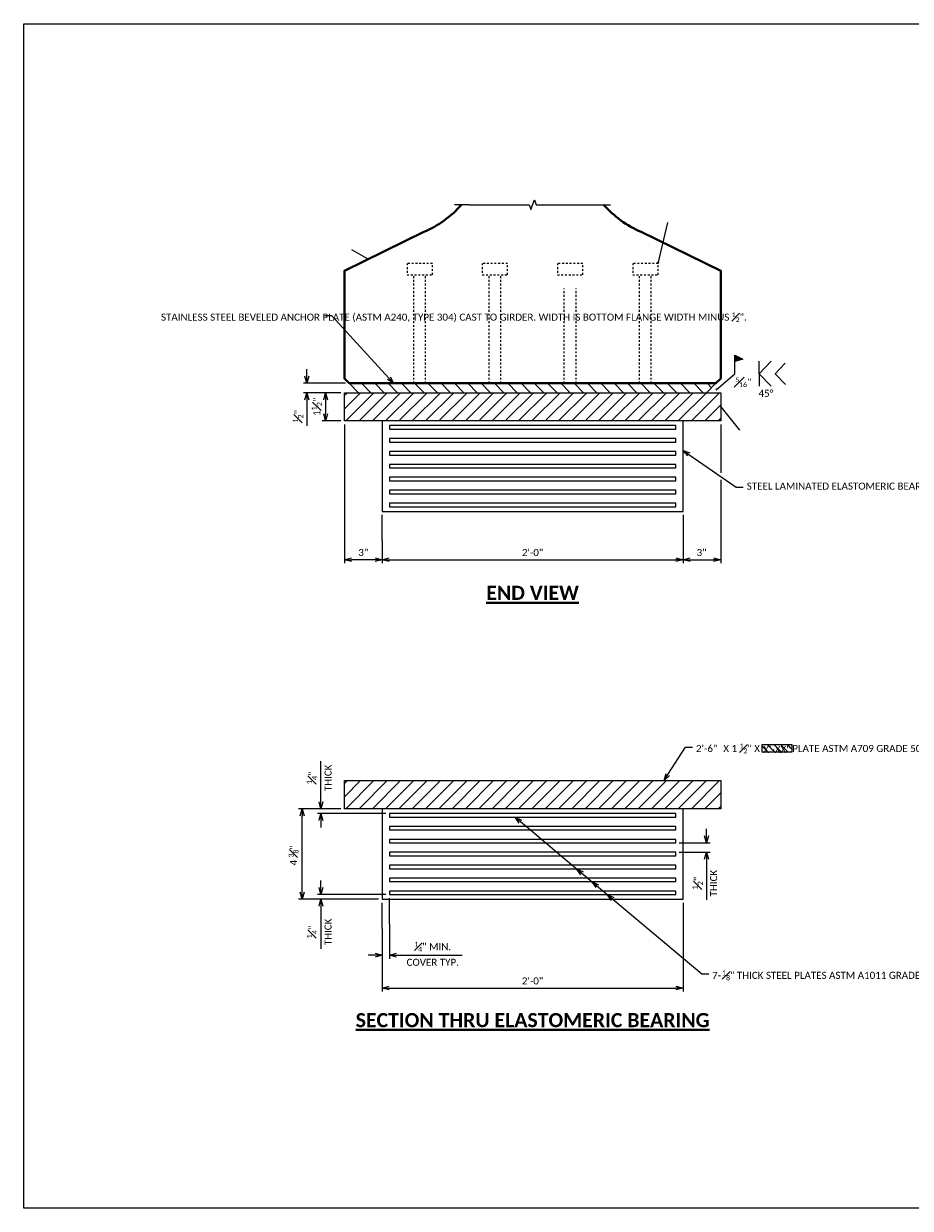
# Model space of a CAD drawing. Extents: x 128 to 282, y -33 to 30.
# Tile 1 of 3: x 128 to 175, y -33 to 30. Entities that reach past the tile are written whole.
import ezdxf
from ezdxf import colors
from ezdxf.entities.mleader import LeaderData, LeaderLine
from ezdxf.enums import TextEntityAlignment as Align
from ezdxf.math import Vec2, Vec3

# ---------------------------------------------------------------- set-up
doc = ezdxf.new("R2010")
doc.units = 0
doc.header["$MEASUREMENT"] = 0
doc.linetypes.add('Wisdot2', pattern=[0.125, 0.0625, -0.0625])
for name, color, linetype, lineweight in [('B_ANNO_BREAK', 7, 'Continuous', 18), ('B_ANNO_DIM', 7, 'Continuous', 18), ('B_ANNO_TEXT_TITLE', 7, 'Continuous', 40), ('B_BRG', 7, 'Continuous', 18), ('B_CONC_GIRD', 50, 'Continuous', 40), ('B_DETAIL_HIDDEN', 7, 'Wisdot2', 25), ('B_STEEL', 92, 'Continuous', 18)]:
    doc.layers.add(name, color=color, linetype=linetype, lineweight=lineweight)
doc.layers.add('B_ANNO_DESIGN_NOTES', color=1, linetype='Continuous', lineweight=18, true_color=0xff0000)
doc.layers.add('B_ANNO_NOPLOT', color=47, linetype='Continuous', lineweight=18, plot=False)
doc.styles.add('Annotative', font='calibri.ttf', dxfattribs={"height": 0.0625})
doc.styles.get("Standard").update_dxf_attribs({"font": 'calibri.ttf'})
doc.styles.add('Title', font='calibrib.ttf', dxfattribs={"height": 0.125})
doc.dimstyles.new('Annotative', dxfattribs={"dimscale": 0, "dimtxt": 0.0625, "dimasz": 0.0625, "dimexe": 0.03125, "dimexo": 0.03125, "dimgap": 0.03125, "dimtad": 1, "dimdec": 3, "dimzin": 3, "dimdsep": 46, "dimlunit": 4, "dimtxsty": 'Standard', "dimblk": 'OPEN30', "dimcen": 0.03125, "dimaunit": 1, "dimadec": 0, "dimazin": 3, "dimtfac": 0.75, "dimtdec": 3, "dimtofl": 0, "dimtmove": 0, "dimatfit": 3, "dimldrblk": 'OPEN30', "dimfxl": 1, "dimtfill": 1, "dimfrac": 1, "dimtolj": 1, "dimtzin": 0, "dimarcsym": 0})

# ---------------------------------------------------------------- blocks, each defined once
blk = doc.blocks.new('_Open30')
at = {"color": 0, "linetype": 'ByBlock', "lineweight": -2}
for p, q in [((-1, 0.27), (0, 0)), ((0, 0), (-1, -0.27)), ((0, 0), (-1, 0))]:
    blk.add_line(p, q, dxfattribs=at)
blk = doc.blocks.new('*D90')
at = {"layer": 'B_ANNO_DIM', "color": 0, "lineweight": -2, "transparency": 16777216}
for p, q in [((37.067, 41.688), (37.067, 39.114)), ((37.067, 38.739), (37.067, 34.308)), ((35.063, 35.5), (35.063, 34.308)), ((35.438, 34.496), (36.692, 34.496))]:
    blk.add_line(p, q, dxfattribs=at)
at = {"layer": 'Defpoints', "color": 0, "transparency": 16777216}
for p in [(37.067, 41.875), (35.063, 35.687, -0.842), (37.067, 34.496)]:
    blk.add_point(p, dxfattribs=at)
at = {"layer": 'B_ANNO_DIM', "color": 0, "lineweight": -2, "transparency": 16777216, "xscale": 0.3749999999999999, "yscale": 0.3749999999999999, "zscale": 0.3749999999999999, "rotation": 180}
blk.add_blockref('_Open30', (35.063, 34.496), dxfattribs=at)
at = {"layer": 'B_ANNO_DIM', "color": 0, "lineweight": -2, "transparency": 16777216, "xscale": 0.3749999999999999, "yscale": 0.3749999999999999, "zscale": 0.3749999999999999}
blk.add_blockref('_Open30', (37.067, 34.496), dxfattribs=at)
at = {"layer": 'B_ANNO_DIM', "color": 0, "transparency": 16777216, "insert": (36.053, 34.875), "char_height": 0.375, "attachment_point": 5, "bg_fill": 3, "box_fill_scale": 1.25, "bg_fill_color": 256, "bg_fill_true_color": 13158600, "bg_fill_transparency": 0}
blk.add_mtext('\\A1;3"', dxfattribs=at)
blk = doc.blocks.new('*D76')
at = {"layer": 'B_ANNO_DIM', "color": 0, "lineweight": -2, "transparency": 16777216}
for p, q in [((17.059, 41.688), (17.059, 34.308)), ((19.063, 35.5), (19.063, 34.308)), ((18.688, 34.496), (17.434, 34.496))]:
    blk.add_line(p, q, dxfattribs=at)
at = {"layer": 'Defpoints', "color": 0, "transparency": 16777216}
for p in [(17.059, 41.875), (19.063, 35.687, -0.842), (17.059, 34.496)]:
    blk.add_point(p, dxfattribs=at)
at = {"layer": 'B_ANNO_DIM', "color": 0, "lineweight": -2, "transparency": 16777216, "xscale": 0.3749999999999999, "yscale": 0.3749999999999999, "zscale": 0.3749999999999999, "rotation": 180}
blk.add_blockref('_Open30', (17.059, 34.496), dxfattribs=at)
at = {"layer": 'B_ANNO_DIM', "color": 0, "lineweight": -2, "transparency": 16777216, "xscale": 0.3749999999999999, "yscale": 0.3749999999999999, "zscale": 0.3749999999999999}
blk.add_blockref('_Open30', (19.063, 34.496), dxfattribs=at)
at = {"layer": 'B_ANNO_DIM', "color": 0, "transparency": 16777216, "insert": (18.061, 34.875), "char_height": 0.375, "attachment_point": 5, "bg_fill": 3, "box_fill_scale": 1.25, "bg_fill_color": 256, "bg_fill_true_color": 13158600, "bg_fill_transparency": 0}
blk.add_mtext('\\A1;3"', dxfattribs=at)
blk = doc.blocks.new('*D122')
at = {"layer": 'B_ANNO_DIM', "color": 0, "lineweight": -2, "transparency": 16777216}
for p, q in [((15.809, 17.06), (15.809, 17.435)), ((19.259, 16.685), (15.622, 16.685)), ((18.876, 16.435), (15.622, 16.435)), ((15.809, 16.06), (15.809, 13.806))]:
    blk.add_line(p, q, dxfattribs=at)
at = {"layer": 'Defpoints', "color": 0, "transparency": 16777216}
for p in [(15.809, 16.685), (19.063, 16.435, 0.762), (19.447, 16.685)]:
    blk.add_point(p, dxfattribs=at)
at = {"layer": 'B_ANNO_DIM', "color": 0, "lineweight": -2, "transparency": 16777216, "xscale": 0.375, "yscale": 0.375, "zscale": 0.375}
for p, rotation in [((15.809, 16.685), 270), ((15.809, 16.435), 90)]:
    blk.add_blockref('_Open30', p, dxfattribs=dict(at, rotation=rotation))
at = {"layer": 'B_ANNO_DIM', "color": 0, "transparency": 16777216, "insert": (15.339, 14.698), "char_height": 0.375, "attachment_point": 5, "rotation": 90, "bg_fill": 3, "box_fill_scale": 1.25, "bg_fill_color": 256, "bg_fill_true_color": 13158600, "bg_fill_transparency": 0}
blk.add_mtext('\\A1;{\\H1x;{\\H0.75x;\\S1#4;}"\\H1x;', dxfattribs=at)
at = {"layer": 'B_ANNO_DIM', "color": 0, "transparency": 16777216, "insert": (16.188, 14.698), "char_height": 0.375, "attachment_point": 5, "rotation": 90, "bg_fill": 3, "box_fill_scale": 1.25, "bg_fill_color": 256, "bg_fill_true_color": 13158600, "bg_fill_transparency": 0}
blk.add_mtext('\\A1;THICK}', dxfattribs=at)
blk = doc.blocks.new('*D120')
at = {"layer": 'B_ANNO_DIM', "color": 0, "lineweight": -2, "transparency": 16777216}
for p, q in [((16.872, 21.248), (14.622, 21.248)), ((14.809, 16.81), (14.809, 20.873)), ((18.876, 16.435), (14.622, 16.435))]:
    blk.add_line(p, q, dxfattribs=at)
at = {"layer": 'Defpoints', "color": 0, "transparency": 16777216}
for p in [(14.809, 21.248), (17.059, 21.248), (19.063, 16.435, -1.404)]:
    blk.add_point(p, dxfattribs=at)
at = {"layer": 'B_ANNO_DIM', "color": 0, "lineweight": -2, "transparency": 16777216, "xscale": 0.375, "yscale": 0.375, "zscale": 0.375}
for p, rotation in [((14.809, 21.248), 90), ((14.809, 16.435), 270)]:
    blk.add_blockref('_Open30', p, dxfattribs=dict(at, rotation=rotation))
at = {"layer": 'B_ANNO_DIM', "color": 0, "transparency": 16777216, "insert": (14.352, 18.771), "char_height": 0.375, "attachment_point": 5, "rotation": 90, "bg_fill": 3, "box_fill_scale": 1.25, "bg_fill_color": 256, "bg_fill_true_color": 13158600, "bg_fill_transparency": 0}
blk.add_mtext('\\A1;4 {\\H0.7x;\\S3#8;}"', dxfattribs=at)
blk = doc.blocks.new('*D131')
at = {"layer": 'B_ANNO_DIM', "color": 0, "lineweight": -2, "transparency": 16777216}
for p, q in [((15.059, 44.25), (15.059, 44.625)), ((17.122, 43.875), (14.872, 43.875)), ((16.872, 43.375), (14.872, 43.375)), ((15.059, 43), (15.059, 41.611))]:
    blk.add_line(p, q, dxfattribs=at)
at = {"layer": 'Defpoints', "color": 0, "transparency": 16777216}
for p in [(17.309, 43.875), (15.059, 43.375), (17.059, 43.375)]:
    blk.add_point(p, dxfattribs=at)
at = {"layer": 'B_ANNO_DIM', "color": 0, "lineweight": -2, "transparency": 16777216, "xscale": 0.375, "yscale": 0.375, "zscale": 0.375}
for p, rotation in [((15.059, 43.875), 270), ((15.059, 43.375), 90)]:
    blk.add_blockref('_Open30', p, dxfattribs=dict(at, rotation=rotation))
at = {"layer": 'B_ANNO_DIM', "color": 0, "transparency": 16777216, "insert": (14.589, 42.118), "char_height": 0.375, "attachment_point": 5, "rotation": 90, "bg_fill": 3, "box_fill_scale": 1.25, "bg_fill_color": 256, "bg_fill_true_color": 13158600, "bg_fill_transparency": 0}
blk.add_mtext('\\A1;{\\H0.75x;\\S1#2;}"', dxfattribs=at)
blk = doc.blocks.new('*D15')
at = {"layer": 'B_ANNO_DIM', "color": 0, "lineweight": -2, "transparency": 16777216}
for p, q in [((16.872, 43.375), (15.872, 43.375)), ((16.059, 43), (16.059, 42.25)), ((16.872, 41.875), (15.872, 41.875))]:
    blk.add_line(p, q, dxfattribs=at)
at = {"layer": 'Defpoints', "color": 0, "transparency": 16777216}
for p in [(17.059, 43.375), (16.059, 41.875), (17.059, 41.875)]:
    blk.add_point(p, dxfattribs=at)
at = {"layer": 'B_ANNO_DIM', "color": 0, "lineweight": -2, "transparency": 16777216, "xscale": 0.375, "yscale": 0.375, "zscale": 0.375}
for p, rotation in [((16.059, 43.375), 90), ((16.059, 41.875), 270)]:
    blk.add_blockref('_Open30', p, dxfattribs=dict(at, rotation=rotation))
at = {"layer": 'B_ANNO_DIM', "color": 0, "transparency": 16777216, "insert": (15.589, 42.625), "char_height": 0.375, "attachment_point": 5, "rotation": 90}
blk.add_mtext('\\A1;1{\\H0.75x;\\S1#2;}"', dxfattribs=at)
blk = doc.blocks.new('*D13')
at = {"layer": 'B_ANNO_DIM', "color": 0, "lineweight": -2, "transparency": 16777216}
for p, q in [((19.447, 15.123), (19.447, 13.275)), ((18.688, 13.462), (18.313, 13.462)), ((19.822, 13.462), (23.314, 13.462))]:
    blk.add_line(p, q, dxfattribs=at)
at = {"layer": 'Defpoints', "color": 0, "transparency": 16777216}
for p in [(19.447, 15.31, 0.842), (19.063, 13.462), (19.063, 13.462)]:
    blk.add_point(p, dxfattribs=at)
at = {"layer": 'B_ANNO_DIM', "color": 0, "lineweight": -2, "transparency": 16777216, "xscale": 0.375, "yscale": 0.375, "zscale": 0.375}
blk.add_blockref('_Open30', (19.063, 13.462), dxfattribs=at)
at = {"layer": 'B_ANNO_DIM', "color": 0, "lineweight": -2, "transparency": 16777216, "xscale": 0.375, "yscale": 0.375, "zscale": 0.375, "rotation": 180}
blk.add_blockref('_Open30', (19.447, 13.462), dxfattribs=at)
at = {"layer": 'B_ANNO_DIM', "color": 0, "transparency": 16777216, "insert": (21.755, 13.914), "char_height": 0.375, "attachment_point": 5, "bg_fill": 3, "box_fill_scale": 1.25, "bg_fill_color": 256, "bg_fill_true_color": 13158600, "bg_fill_transparency": 0}
blk.add_mtext('\\A1;{\\H0.7x;\\S1#4;\\H1.42857x;" MIN.', dxfattribs=at)
at = {"layer": 'B_ANNO_DIM', "color": 0, "transparency": 16777216, "insert": (21.755, 13.082), "char_height": 0.375, "attachment_point": 5, "bg_fill": 3, "box_fill_scale": 1.25, "bg_fill_color": 256, "bg_fill_true_color": 13158600, "bg_fill_transparency": 0}
blk.add_mtext('\\A1;{\\H1x;COVER TYP.}}', dxfattribs=at)
blk = doc.blocks.new('*D132')
at = {"layer": 'B_ANNO_DIM', "color": 0, "lineweight": -2, "transparency": 16777216}
for p, q in [((19.063, 14.873), (19.063, 11.525)), ((35.063, 14.873), (35.063, 11.525)), ((19.438, 11.712), (34.688, 11.712))]:
    blk.add_line(p, q, dxfattribs=at)
at = {"layer": 'Defpoints', "color": 0, "transparency": 16777216}
for p in [(19.063, 15.06, -1.49), (35.063, 15.06, -1.49), (35.063, 11.712)]:
    blk.add_point(p, dxfattribs=at)
at = {"layer": 'B_ANNO_DIM', "color": 0, "lineweight": -2, "transparency": 16777216, "xscale": 0.375, "yscale": 0.375, "zscale": 0.375, "rotation": 180}
blk.add_blockref('_Open30', (19.063, 11.712), dxfattribs=at)
at = {"layer": 'B_ANNO_DIM', "color": 0, "lineweight": -2, "transparency": 16777216, "xscale": 0.375, "yscale": 0.375, "zscale": 0.375}
blk.add_blockref('_Open30', (35.063, 11.712), dxfattribs=at)
blk = doc.blocks.new('*D12')
at = {"layer": 'B_ANNO_DIM', "color": 0, "lineweight": -2, "transparency": 16777216}
for p, q in [((15.809, 21.623), (15.809, 23.781)), ((16.872, 21.248), (15.622, 21.248)), ((19.259, 20.998), (15.622, 20.998)), ((15.809, 20.623), (15.809, 20.248))]:
    blk.add_line(p, q, dxfattribs=at)
at = {"layer": 'Defpoints', "color": 0, "transparency": 16777216}
for p in [(15.809, 21.248), (17.059, 21.248), (19.447, 20.998)]:
    blk.add_point(p, dxfattribs=at)
at = {"layer": 'B_ANNO_DIM', "color": 0, "lineweight": -2, "transparency": 16777216, "xscale": 0.375, "yscale": 0.375, "zscale": 0.375}
for p, rotation in [((15.809, 21.248), 270), ((15.809, 20.998), 90)]:
    blk.add_blockref('_Open30', p, dxfattribs=dict(at, rotation=rotation))
at = {"layer": 'B_ANNO_DIM', "color": 0, "transparency": 16777216, "insert": (15.339, 22.89), "char_height": 0.375, "attachment_point": 5, "rotation": 90, "bg_fill": 3, "box_fill_scale": 1.25, "bg_fill_color": 256, "bg_fill_true_color": 13158600, "bg_fill_transparency": 0}
blk.add_mtext('\\A1;{\\H0.75x;\\S1#4;}"', dxfattribs=at)
at = {"layer": 'B_ANNO_DIM', "color": 0, "transparency": 16777216, "insert": (16.188, 22.89), "char_height": 0.375, "attachment_point": 5, "rotation": 90, "bg_fill": 3, "box_fill_scale": 1.25, "bg_fill_color": 256, "bg_fill_true_color": 13158600, "bg_fill_transparency": 0}
blk.add_mtext('\\A1;THICK', dxfattribs=at)
blk = doc.blocks.new('*D11')
at = {"layer": 'B_ANNO_DIM', "color": 0, "lineweight": -2, "transparency": 16777216}
for p, q in [((19.063, 35.5), (19.063, 34.308)), ((35.063, 35.5), (35.063, 34.308)), ((19.438, 34.496), (34.688, 34.496))]:
    blk.add_line(p, q, dxfattribs=at)
at = {"layer": 'Defpoints', "color": 0, "transparency": 16777216}
for p in [(19.063, 35.687), (35.063, 35.687), (35.063, 34.496)]:
    blk.add_point(p, dxfattribs=at)
at = {"layer": 'B_ANNO_DIM', "color": 0, "lineweight": -2, "transparency": 16777216, "xscale": 0.375, "yscale": 0.375, "zscale": 0.375, "rotation": 180}
blk.add_blockref('_Open30', (19.063, 34.496), dxfattribs=at)
at = {"layer": 'B_ANNO_DIM', "color": 0, "lineweight": -2, "transparency": 16777216, "xscale": 0.375, "yscale": 0.375, "zscale": 0.375}
blk.add_blockref('_Open30', (35.063, 34.496), dxfattribs=at)
blk = doc.blocks.new('*D9')
at = {"layer": 'B_ANNO_DIM', "color": 0, "lineweight": -2, "transparency": 16777216}
for p, q in [((36.313, 19.81), (36.313, 20.185)), ((34.866, 19.435), (36.501, 19.435)), ((34.866, 18.935), (36.501, 18.935)), ((36.313, 18.56), (36.313, 16.402))]:
    blk.add_line(p, q, dxfattribs=at)
at = {"layer": 'Defpoints', "color": 0, "transparency": 16777216}
for p in [(34.679, 19.435), (34.679, 18.935), (36.313, 19.435)]:
    blk.add_point(p, dxfattribs=at)
at = {"layer": 'B_ANNO_DIM', "color": 0, "lineweight": -2, "transparency": 16777216, "xscale": 0.375, "yscale": 0.375, "zscale": 0.375}
for p, rotation in [((36.313, 19.435), 270), ((36.313, 18.935), 90)]:
    blk.add_blockref('_Open30', p, dxfattribs=dict(at, rotation=rotation))
at = {"layer": 'B_ANNO_DIM', "color": 0, "transparency": 16777216, "insert": (35.843, 17.293), "char_height": 0.375, "attachment_point": 5, "rotation": 90, "bg_fill": 3, "box_fill_scale": 1.25, "bg_fill_color": 256, "bg_fill_true_color": 13158600, "bg_fill_transparency": 0}
blk.add_mtext('\\A1;{\\H1x;{\\H0.75x;\\S1#2;}"\\H1x;', dxfattribs=at)
at = {"layer": 'B_ANNO_DIM', "color": 0, "transparency": 16777216, "insert": (36.692, 17.293), "char_height": 0.375, "attachment_point": 5, "rotation": 90, "bg_fill": 3, "box_fill_scale": 1.25, "bg_fill_color": 256, "bg_fill_true_color": 13158600, "bg_fill_transparency": 0}
blk.add_mtext('\\A1;THICK}', dxfattribs=at)
blk = doc.blocks.new('_None')
blk = doc.blocks.new('*U60')
at = {"layer": 'B_STEEL'}
h = blk.add_hatch(dxfattribs=at)
h.set_pattern_fill('ANSI31', color=256, scale=4, angle=90)
h.set_pattern_definition([(135, (27.0632, 43.625), (-0.353553, -0.353553), [])])
h.paths.add_polyline_path([(36.8172, 43.875), (17.3092, 43.875), (17.8092, 43.375), (36.3172, 43.375)])
h = blk.add_hatch(dxfattribs=at)
h.set_pattern_fill('ANSI31', color=256, scale=4)
h.set_pattern_definition([(45, (27.0632, 21.99776), (-0.353553, 0.353553), [])])
h.paths.add_polyline_path([(37.0672, 21.2478), (37.0672, 22.7478), (17.0592, 22.7478), (17.0592, 21.2478)])
at = {"layer": 'B_ANNO_BREAK'}
for p, q in [((23.6882, 53.375, 0.8422), (22.9124, 53.375, 1.6845)), ((30.4382, 53.375, 0.8422), (31.214, 53.375, 1.6845))]:
    blk.add_line(p, q, dxfattribs=at)
at = {"layer": 'B_CONC_GIRD'}
blk.add_lwpolyline([(23.2874, 53.375, -0.1112862), (21.2822, 51.9283), (17.0592, 49.8594), (17.0592, 44.125), (17.3092, 43.875), (36.8172, 43.875), (37.0672, 44.125), (37.0672, 49.8594), (32.8442, 51.9283, -0.1112862), (30.839, 53.375, -0.1112862)], format="xyb", dxfattribs=at)
at = {"layer": 'B_DETAIL_HIDDEN'}
for p, q in [((20.7502, 43.875), (20.7502, 49.65)), ((21.3752, 43.875), (21.3752, 49.65)), ((24.7502, 43.875), (24.7502, 49.65)), ((25.3752, 43.875), (25.3752, 49.65)), ((32.7502, 43.875), (32.7502, 49.65)), ((33.3752, 43.875), (33.3752, 49.65)), ((28.7502, 43.875), (28.7502, 48.915)), ((29.3752, 43.875), (29.3752, 48.915))]:
    blk.add_line(p, q, dxfattribs=at)
for points in [[(20.3902, 49.65), (21.7352, 49.65), (21.7352, 50.25), (20.3902, 50.25)], [(24.3902, 49.65), (25.7352, 49.65), (25.7352, 50.25), (24.3902, 50.25)], [(28.3902, 49.65), (29.7352, 49.65), (29.7352, 50.25), (28.3902, 50.25)], [(32.3902, 49.65), (33.7352, 49.65), (33.7352, 50.25), (32.3902, 50.25)]]:
    blk.add_lwpolyline(points, close=True, dxfattribs=at)
at = {"layer": 'B_STEEL'}
for points in [[(17.8092, 43.375), (36.3172, 43.375), (36.8172, 43.875), (17.3092, 43.875)], [(37.0672, 21.2478), (17.0592, 21.2478), (17.0592, 22.7478), (37.0672, 22.7478)]]:
    blk.add_lwpolyline(points, close=True, dxfattribs=at)
at = {"layer": 'B_ANNO_DIM', "char_height": 0.375, "line_spacing_factor": 0.8, "style": 'Annotative'}
for s, insert, attachment_point in [('2\'-0" ', (27.0632, 34.8753), 5), ('2\'-6"', (35.7538, 24.6417), 1), ('2\'-0" ', (27.0632, 12.0917), 5)]:
    blk.add_mtext(s, dxfattribs=dict(at, insert=insert, attachment_point=attachment_point))
at = {"layer": 'B_ANNO_DIM'}
dim = blk.add_linear_dim(base=(17.0592, 34.4957), p1=(19.0632, 35.6875, -0.8422), p2=(17.0592, 41.875), text='3"', dimstyle='Annotative', override={"dimtxt": 0.0625, "dimasz": 0.0625, "dimexe": 0.03125, "dimexo": 0.03125, "dimgap": 0.03125, "dimcen": 0.03125}, dxfattribs=at)
dim.commit()
dim.dimension.update_dxf_attribs({"geometry": '*D76', "text_midpoint": (18.0612, 34.8753)})
for points in [[(33.7352, 50.25), (34.2545, 52.4348)], [(18.3139, 50.4741), (17.4454, 50.9698)], [(36.8302, 43.5329), (37.8263, 44.3871)], [(37.0672, 42.625), (38.0672, 41.3796)]]:
    blk.add_leader(points, dimstyle='Annotative', override={"dimscale": 0}, dxfattribs=at)
ml = blk.add_multileader_mtext('Standard', dxfattribs=at)
ml.set_content('\\A1;SPACE EIGHT {\\H0.7x;\\S5#8;}" DIA. X 6{\\H0.7x;\\S3#8;}" LONG STUDS TO CLEAR PRESTRESSING STRANDS', color=256)
ml.set_leader_properties()
ml.set_arrow_properties(name='OPEN30')
ml.build(insert=Vec2(0, 0))
ml.multileader.update_dxf_attribs({"dogleg_length": 0.0625, "arrow_head_size": 0.375, "scale": 6})
ctx = ml.context
ctx.base_point, ctx.scale, ctx.char_height, ctx.arrow_head_size, ctx.landing_gap_size, ctx.plane_origin = Vec3(34.6295, 52.4348, 0.8422), 6, 0.375, 0.375, 0.1875, Vec3(33.7352, 50.25, 0.8422)
notes = []
notes.append((ctx, [(0, (1, 1, 0), (34.2545, 52.4348, 0.8422), (1, 0), 0.375, [(0, [(34.2545, 52.4348, 0.8422)], 0, [])])]))
ctx.mtext.insert, ctx.mtext.width, ctx.mtext.flow_direction = Vec3(34.817, 52.6251, 0.8422), 10.321758, 5
for ctx, leaders in notes:
    for number, flags, end, landing, length, lines in leaders:
        leader = LeaderData()
        leader.index, (leader.has_last_leader_line, leader.has_dogleg_vector, leader.attachment_direction) = number, flags
        leader.last_leader_point, leader.dogleg_vector, leader.dogleg_length = Vec3(end), Vec3(landing), length
        for number, points, colour, breaks in lines:
            line = LeaderLine()
            line.index, line.vertices, line.color, line.breaks = number, Vec3.list(points), colors.encode_raw_color(colour), breaks
            leader.lines.append(line)
        ctx.leaders.append(leader)
at = {"layer": 'B_STEEL'}
h = blk.add_hatch(dxfattribs=at)
h.set_pattern_fill('ANSI31', color=256, scale=4)
h.set_pattern_definition([(45, (27.0632, 42.625), (-0.353553, 0.353553), [])])
h.paths.add_polyline_path([(37.0672, 41.875), (37.0672, 43.375), (17.0592, 43.375), (17.0592, 41.875)])
at = {"layer": 'B_ANNO_NOPLOT', "flags": 128}
blk.add_lwpolyline([(0, 0), (0, 63), (80.9819, 63), (80.9819, 59.7138), (94.5, 59.7138), (94.5, 10.1249), (79.1427, 10.1249), (79.1427, 0)], close=True, dxfattribs=at)
at = {"layer": 'B_STEEL'}
blk.add_lwpolyline([(37.0672, 41.875), (17.0592, 41.875), (17.0592, 43.375), (37.0672, 43.375)], close=True, dxfattribs=at)
at = {"layer": 'B_ANNO_DIM'}
dim = blk.add_linear_dim(base=(37.0672, 34.4957), p1=(35.0632, 35.6875, -0.8422), p2=(37.0672, 41.875), text='3"', dimstyle='Annotative', override={"dimtxt": 0.0625, "dimasz": 0.0625, "dimexe": 0.03125, "dimexo": 0.03125, "dimgap": 0.03125, "dimcen": 0.03125}, dxfattribs=at)
dim.commit()
dim.dimension.update_dxf_attribs({"geometry": '*D90', "text_midpoint": (36.0532, 34.4957), "dimtype": 160})
blk = doc.blocks.new('*U116')
at = {"layer": 'B_ANNO_DIM'}
for p, q in [((19.0632, 35.5), (19.0632, 36.875)), ((35.0632, 36.875), (35.0632, 35.5)), ((19.4465, 15.1228), (19.4465, 16.4978)), ((19.0632, 14.8728), (19.0632, 16.2478)), ((35.0632, 16.2478), (35.0632, 14.8728))]:
    blk.add_line(p, q, dxfattribs=at)
at = {"layer": 'B_BRG'}
blk.add_lwpolyline([(19.0632, 39.125), (19.0632, 37.0625), (35.0632, 37.0625), (35.0632, 39.125)], dxfattribs=at)
for points in [[(19.4465, 38.875), (19.4465, 38.6875), (34.6785, 38.6875), (34.6785, 38.875)], [(19.4465, 38.1875), (19.4465, 38), (34.6785, 38), (34.6785, 38.1875)], [(19.4465, 37.5), (19.4465, 37.3125), (34.6785, 37.3125), (34.6785, 37.5)], [(19.4465, 18.2478), (19.4465, 18.0603), (34.6785, 18.0603), (34.6785, 18.2478)]]:
    blk.add_lwpolyline(points, close=True, dxfattribs=at)
at = {"layer": 'B_ANNO_DIM', "xscale": 0.375, "yscale": 0.375, "zscale": 0.375, "rotation": 139.941086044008}
for p in [(29.3997, 18.0603), (30.2173, 17.3728), (31.0349, 16.6853)]:
    blk.add_blockref('_Open30', p, dxfattribs=at)
at = {"layer": 'B_ANNO_DIM', "style": 'Annotative'}
blk.add_text('7-', height=0.375, dxfattribs=at).set_placement((36.609, 12.1995))
at = {"layer": 'B_ANNO_DIM'}
dim = blk.add_linear_dim(base=(15.8092, 16.6853), p1=(19.0632, 16.4353, 0.762), p2=(19.4465, 16.6853), angle=90, text='{\\H1x;<>\\H1x;\\XTHICK}', dimstyle='Annotative', dxfattribs=at)
dim.commit()
dim.dimension.update_dxf_attribs({"geometry": '*D122', "text_midpoint": (15.8092, 14.6976), "dimtype": 160})
at = {"layer": 'B_BRG'}
for points in [[(19.4465, 17.5603), (19.4465, 17.3728), (34.6785, 17.3728), (34.6785, 17.5603)], [(19.4465, 16.8728), (19.4465, 16.6853), (34.6785, 16.6853), (34.6785, 16.8728)]]:
    blk.add_lwpolyline(points, close=True, dxfattribs=at)
at = {"layer": 'B_ANNO_DIM'}
dim = blk.add_linear_dim(base=(14.8092, 21.2478), p1=(19.0632, 16.4353, -1.4038), p2=(17.0592, 21.2478), angle=90, text='4 {\\H0.7x;\\S3#8;}"', dimstyle='Annotative', dxfattribs=at)
dim.commit()
dim.dimension.update_dxf_attribs({"geometry": '*D120', "text_midpoint": (14.8092, 18.7709), "dimtype": 160})
at = {"layer": 'B_ANNO_NOPLOT', "flags": 128}
blk.add_lwpolyline([(0, 0), (0, 63), (80.9819, 63), (80.9819, 59.7138), (94.5, 59.7138), (94.5, 10.1249), (79.1427, 10.1249), (79.1427, 0)], close=True, dxfattribs=at)
at = {"layer": 'B_BRG'}
blk.add_lwpolyline([(19.0632, 18.4978), (19.0632, 16.4353), (35.0632, 16.4353), (35.0632, 18.4978)], dxfattribs=at)
blk = doc.blocks.new('INS_BRELASPG_BASE')
at = {"layer": 'B_ANNO_DESIGN_NOTES'}
h = blk.add_hatch(dxfattribs=at)
h.set_pattern_fill('ANSI31', color=256, scale=2, angle=90)
h.set_pattern_definition([(135, (47.79716, 27.38448), (-0.176777, -0.176777), [])])
h.paths.add_polyline_path([(40.8436, 24.2621), (40.8436, 24.6629), (39.2723, 24.6629), (39.2723, 24.2621)])
at = {"layer": 'B_ANNO_DIM'}
h = blk.add_hatch(color=256, dxfattribs=at)
h.dxf.hatch_style = 1
h.paths.add_polyline_path([(37.8263, 45.3686), (37.8263, 45.0282), (38.2438, 45.1638)])
at = {"layer": 'B_ANNO_BREAK', "linetype": 'Continuous', "flags": 128}
blk.add_lwpolyline([(23.6882, 53.375), (26.8757, 53.375), (26.9694, 53.1174), (27.1569, 53.6326), (27.2507, 53.375), (30.4382, 53.375)], dxfattribs=at)
at = {"layer": 'B_ANNO_DESIGN_NOTES'}
blk.add_lwpolyline([(39.2723, 24.6629), (40.8436, 24.6629), (40.8436, 24.2621), (39.2723, 24.2621)], close=True, dxfattribs=at)
at = {"layer": 'B_ANNO_DIM'}
for p, q in [((37.8263, 44.3871), (37.8263, 45.3687)), ((39.1191, 44.3871), (39.1191, 45.0566)), ((39.7597, 45.0566), (39.1191, 44.3871)), ((39.7597, 43.7171), (39.1191, 44.3871)), ((39.1191, 44.3871), (39.1191, 43.7171)), ((40.5058, 43.8132), (39.9591, 44.3871))]:
    blk.add_line(p, q, dxfattribs=at)
at = {"layer": 'B_ANNO_DIM', "flags": 128}
blk.add_lwpolyline([(37.8263, 45.3686), (38.2438, 45.1638), (37.8263, 45.0282)], close=True, dxfattribs=at)
blk.add_lwpolyline([(40.4892, 44.9448), (39.9574, 44.3871)], dxfattribs=at)
at = {"layer": 'B_ANNO_NOPLOT', "flags": 128}
blk.add_lwpolyline([(0, 0), (0, 63), (80.9819, 63), (80.9819, 59.7138), (94.5, 59.7138), (94.5, 10.1249), (79.1427, 10.1249), (79.1427, 0)], close=True, dxfattribs=at)
at = {"layer": 'B_BRG'}
for points in [[(19.0632, 41.875), (19.0632, 39.125)], [(35.0632, 39.125), (35.0632, 41.875)]]:
    blk.add_lwpolyline(points, dxfattribs=at)
for points in [[(19.4465, 41.4375), (34.6785, 41.4375), (34.6785, 41.625), (19.4465, 41.625)], [(19.4465, 40.75), (34.6785, 40.75), (34.6785, 40.9375), (19.4465, 40.9375)], [(19.4465, 40.0625), (34.6785, 40.0625), (34.6785, 40.25), (19.4465, 40.25)], [(34.6785, 39.5625), (19.4465, 39.5625), (19.4465, 39.375), (34.6785, 39.375)]]:
    blk.add_lwpolyline(points, close=True, dxfattribs=at)
at = {"layer": 'B_ANNO_DIM', "char_height": 0.375, "attachment_point": 1, "line_spacing_factor": 0.8, "style": 'Annotative'}
for s, insert in [('\\A1;{\\H0.7x;\\S5#16;}"', (37.8433, 44.2016)), ('45°', (39.0781, 43.5286))]:
    blk.add_mtext(s, dxfattribs=dict(at, insert=insert))
at = {"layer": 'B_ANNO_DIM'}
for tag, p in [('WDTH1', (70.2128, 54.0031)), ('WDTH2', (40.058, 24.1035))]:
    blk.add_attdef(tag, text='', height=0.375, dxfattribs=at).set_placement(p, align=Align.BOTTOM_CENTER)
at = {"layer": 'B_ANNO_TEXT_TITLE', "char_height": 0.75, "attachment_point": 8, "line_spacing_factor": 0.8, "style": 'Title'}
for s, insert in [('{\\LEND VIEW}', (27.0632, 32.3576)), ('{\\LSECTION THRU ELASTOMERIC BEARING}', (27.0632, 9.625))]:
    blk.add_mtext(s, dxfattribs=dict(at, insert=insert))
at = {"layer": 'B_ANNO_DIM'}
dim = blk.add_linear_dim(base=(35.0632, 34.4957), p1=(19.0632, 35.6875), p2=(35.0632, 35.6875), text=' ', dimstyle='Annotative', dxfattribs=at)
dim.commit()
dim.dimension.update_dxf_attribs({"geometry": '*D11', "text_midpoint": (27.0632, 34.4957), "dimtype": 128})
ml = blk.add_multileader_mtext('Standard', dxfattribs=at)
ml.set_content('PRESTRESSED GIRDERS', color=256)
ml.set_leader_properties()
ml.set_arrow_properties(name='NONE')
ml.build(insert=Vec2(0, 0))
ml.multileader.update_dxf_attribs({"dogleg_length": 0.125, "arrow_head_size": 0.375, "scale": 6})
ctx = ml.context
ctx.base_point, ctx.scale, ctx.char_height, ctx.arrow_head_size, ctx.landing_gap_size, ctx.plane_origin = Vec3(10.8936, 50.9698, 0.8422), 6, 0.375, 0.375, 0.375, Vec3(23.579, 50.9753, 0.8422)
notes = []
notes.append((ctx, [(0, (1, 1, 0), (17.4454, 50.9698, 0.8422), (-1, 0), 0.375, [(0, [(17.4454, 50.9698, 0.8422)], 0, [])])]))
ctx.mtext.insert, ctx.mtext.flow_direction = Vec3(11.2686, 51.16, 0.8422), 5
ml = blk.add_multileader_mtext('Standard', dxfattribs=at)
ml.set_content('USE E300 ELECTRODE', color=256)
ml.set_leader_properties()
ml.set_arrow_properties(name='NONE')
ml.build(insert=Vec2(0, 0))
ml.multileader.update_dxf_attribs({"text_left_attachment_type": 2, "dogleg_length": 0.0625, "arrow_head_size": 0.375, "scale": 6})
ctx = ml.context
ctx.base_point, ctx.scale, ctx.char_height, ctx.arrow_head_size, ctx.landing_gap_size, ctx.plane_origin = Vec3(39.9591, 44.3871, 1.6845), 6, 0.375, 0.375, 0.75, Vec3(36.7967, 43.4786, 1.6845)
ctx.left_attachment = 2
notes.append((ctx, [(0, (1, 1, 0), (39.6241, 44.3871, 1.6845), (1, 0), 0.335, [(0, [(37.8263, 44.3871, 1.6845), (37.8263, 44.3871, 1.6845)], 0, [])])]))
ctx.mtext.insert, ctx.mtext.width, ctx.mtext.flow_direction = Vec3(40.7091, 44.8936, 1.6845), 2.434526, 5
ml = blk.add_multileader_mtext('Standard', dxfattribs=at)
ml.set_content('STEEL PLATE (ASTM A709 GRADE 50W OR A588) NO. 6 BLAST VULCANIZE PLATE TO ELASTOMERIC PAD.', color=256)
ml.set_leader_properties()
ml.set_arrow_properties(name='NONE')
ml.build(insert=Vec2(0, 0))
ml.multileader.update_dxf_attribs({"dogleg_length": 0.0625, "arrow_head_size": 0.375, "scale": 6})
ctx = ml.context
ctx.base_point, ctx.scale, ctx.char_height, ctx.arrow_head_size, ctx.landing_gap_size, ctx.plane_origin = Vec3(38.4422, 41.3796, 0.8422), 6, 0.375, 0.375, 0.1875, Vec3(39.1353, 41.3796, 0.8422)
notes.append((ctx, [(0, (1, 1, 0), (38.0672, 41.3796, 0.8422), (1, 0), 0.375, [(0, [(38.0672, 41.3796, 0.8422)], 0, [])])]))
ctx.mtext.insert, ctx.mtext.width, ctx.mtext.flow_direction = Vec3(38.6297, 41.5698, 0.8422), 9.288342, 5
ml = blk.add_multileader_mtext('Standard', dxfattribs=at)
ml.set_content('STEEL LAMINATED ELASTOMERIC BEARING (DUROMETER 60 %%P 5)', color=256)
ml.set_leader_properties()
ml.set_arrow_properties(name='OPEN30')
ml.build(insert=Vec2(0, 0))
ml.multileader.update_dxf_attribs({"dogleg_length": 0.0625, "arrow_head_size": 0.375, "scale": 6})
ctx = ml.context
ctx.base_point, ctx.scale, ctx.char_height, ctx.arrow_head_size, ctx.landing_gap_size, ctx.plane_origin = Vec3(38.2655, 38.3585, 0.8422), 6, 0.375, 0.375, 0.1875, Vec3(35.0632, 40.308, 0.8422)
notes.append((ctx, [(0, (1, 1, 0), (37.8905, 38.3585, 0.8422), (1, 0), 0.375, [(0, [(35.0632, 40.308, 0.8422)], 0, [])])]))
ctx.mtext.insert, ctx.mtext.width, ctx.mtext.flow_direction = Vec3(38.453, 38.5958, 0.8422), 8.572451, 5
ml = blk.add_multileader_mtext('Standard', dxfattribs=at)
ml.set_content('\\A1;           X 1 {\\H0.7x;\\S1#2;}" X             PLATE ASTM A709 GRADE 50W OR A588', color=256)
ml.set_leader_properties()
ml.set_arrow_properties(name='OPEN30')
ml.build(insert=Vec2(0, 0))
ml.multileader.update_dxf_attribs({"dogleg_length": 0.0625, "arrow_head_size": 0.375, "scale": 6})
ctx = ml.context
ctx.base_point, ctx.scale, ctx.char_height, ctx.arrow_head_size, ctx.landing_gap_size, ctx.plane_origin = Vec3(35.5663, 24.5281, 0.8422), 6, 0.375, 0.375, 0.1875, Vec3(34.0576, 22.7478, 0.8422)
notes.append((ctx, [(0, (1, 1, 0), (35.1913, 24.5281, 0.8422), (1, 0), 0.375, [(0, [(34.0576, 22.7478, 0.8422)], 0, [])])]))
ctx.mtext.insert, ctx.mtext.width, ctx.mtext.flow_direction = Vec3(35.7538, 24.7183, 0.8422), 8.397651, 5
for ctx, leaders in notes:
    for number, flags, end, landing, length, lines in leaders:
        leader = LeaderData()
        leader.index, (leader.has_last_leader_line, leader.has_dogleg_vector, leader.attachment_direction) = number, flags
        leader.last_leader_point, leader.dogleg_vector, leader.dogleg_length = Vec3(end), Vec3(landing), length
        for number, points, colour, breaks in lines:
            line = LeaderLine()
            line.index, line.vertices, line.color, line.breaks = number, Vec3.list(points), colors.encode_raw_color(colour), breaks
            leader.lines.append(line)
        ctx.leaders.append(leader)
dim = blk.add_linear_dim(base=(15.0592, 43.375), p1=(17.3092, 43.875), p2=(17.0592, 43.375), angle=90, dimstyle='Annotative', dxfattribs=at)
dim.commit()
dim.dimension.update_dxf_attribs({"geometry": '*D131', "text_midpoint": (14.5887, 42.1178)})
dim = blk.add_linear_dim(base=(15.8092, 21.2478), p1=(19.4465, 20.9978), p2=(17.0592, 21.2478), angle=90, text='<>\\XTHICK', dimstyle='Annotative', dxfattribs=at)
dim.commit()
dim.dimension.update_dxf_attribs({"geometry": '*D12', "text_midpoint": (15.8092, 22.8895)})
dim = blk.add_linear_dim(base=(36.3132, 19.4353), p1=(34.6785, 18.9353), p2=(34.6785, 19.4353), angle=90, text='{\\H1x;<>\\H1x;\\XTHICK}', dimstyle='Annotative', dxfattribs=at)
dim.commit()
dim.dimension.update_dxf_attribs({"geometry": '*D9', "text_midpoint": (36.3132, 17.2935), "dimtype": 128})
dim = blk.add_linear_dim(base=(19.0632, 13.462), p1=(19.4465, 15.3103, 0.8422), p2=(19.0632, 13.462), text='{\\H0.7x;\\S1#4;\\H1.42857x;" MIN.\\X{\\H1x;COVER TYP.}}', dimstyle='Annotative', dxfattribs=at)
dim.commit()
dim.dimension.update_dxf_attribs({"geometry": '*D13', "text_midpoint": (21.7554, 13.462), "dimtype": 128})
at = {"layer": 'B_BRG'}
for points in [[(19.0632, 21.2478), (19.0632, 18.4978)], [(35.0632, 18.4978), (35.0632, 21.2478)]]:
    blk.add_lwpolyline(points, dxfattribs=at)
for points in [[(19.4465, 20.8103), (34.6785, 20.8103), (34.6785, 20.9978), (19.4465, 20.9978)], [(19.4465, 20.1228), (34.6785, 20.1228), (34.6785, 20.3103), (19.4465, 20.3103)], [(19.4465, 19.4353), (34.6785, 19.4353), (34.6785, 19.6228), (19.4465, 19.6228)], [(34.6785, 18.9353), (19.4465, 18.9353), (19.4465, 18.7478), (34.6785, 18.7478)]]:
    blk.add_lwpolyline(points, close=True, dxfattribs=at)
at = {"layer": 'B_ANNO_DIM'}
dim = blk.add_linear_dim(base=(16.0592, 41.875), p1=(17.0592, 43.375), p2=(17.0592, 41.875), angle=90, dimstyle='Annotative', override={"dimtfill": 0}, dxfattribs=at)
dim.commit()
dim.dimension.update_dxf_attribs({"geometry": '*D15', "text_midpoint": (15.5887, 42.625)})
dim = blk.add_linear_dim(base=(35.0632, 11.712), p1=(19.0632, 15.0603, -1.4901), p2=(35.0632, 15.0603, -1.4901), text=' ', dimstyle='Annotative', dxfattribs=at)
dim.commit()
dim.dimension.update_dxf_attribs({"geometry": '*D132', "text_midpoint": (27.0632, 11.712), "dimtype": 160})
ml = blk.add_multileader_mtext('Standard', dxfattribs=at)
ml.set_content('\\A1;STAINLESS STEEL BEVELED ANCHOR PLATE (ASTM A240, TYPE 304) CAST TO GIRDER. WIDTH IS BOTTOM FLANGE WIDTH MINUS {\\H0.7x;\\S1#2;}".', color=256)
ml.set_leader_properties()
ml.set_arrow_properties(name='OPEN30')
ml.build(insert=Vec2(0, 0))
ml.multileader.update_dxf_attribs({"dogleg_length": 0.0625, "arrow_head_size": 0.375, "scale": 6})
ctx = ml.context
ctx.base_point, ctx.scale, ctx.char_height, ctx.arrow_head_size, ctx.landing_gap_size, ctx.plane_origin = Vec3(7.1125, 47.4662, 0.8422), 6, 0.375, 0.375, 0.1875, Vec3(19.6716, 43.875, 0.8422)
notes = []
notes.append((ctx, [(0, (1, 1, 0), (16.3839, 47.4662, 0.8422), (-1, 0), 0.375, [(0, [(19.6716, 43.875, 0.8422)], 0, [])])]))
ctx.mtext.insert, ctx.mtext.width, ctx.mtext.flow_direction = Vec3(7.3, 47.6565, 0.8422), 9.2765, 5
ml = blk.add_multileader_mtext('Standard', dxfattribs=at)
ml.set_content('\\A1;    {\\H0.7x;\\S1#8;\\H1.42857x;" THICK STEEL PLATES ASTM A1011 GRADE 36 TO 50}', color=256)
ml.set_leader_properties()
ml.set_arrow_properties(name='OPEN30')
ml.build(insert=Vec2(0, 0))
ml.multileader.update_dxf_attribs({"dogleg_length": 0.0625, "arrow_head_size": 0.375, "scale": 6})
ctx = ml.context
ctx.base_point, ctx.scale, ctx.char_height, ctx.arrow_head_size, ctx.landing_gap_size, ctx.plane_origin = Vec3(36.4316, 12.4628, 0.8422), 6, 0.375, 0.375, 0.1875, Vec3(27.0625, 20.7131, 0.8422)
notes.append((ctx, [(0, (1, 1, 0), (36.0566, 12.4628, 0.8422), (1, 0), 0.375, [(3, [(26.1292, 20.8103, 0.8422), (26.9468, 20.1228, 0.8422), (27.7644, 19.4353, 0.8422), (28.582, 18.7478, 0.8422)], 0, [])])]))
ctx.mtext.insert, ctx.mtext.width, ctx.mtext.defined_height, ctx.mtext.flow_direction = Vec3(36.6191, 12.653, 0.8422), 7.27964, 0.978, 5
for ctx, leaders in notes:
    for number, flags, end, landing, length, lines in leaders:
        leader = LeaderData()
        leader.index, (leader.has_last_leader_line, leader.has_dogleg_vector, leader.attachment_direction) = number, flags
        leader.last_leader_point, leader.dogleg_vector, leader.dogleg_length = Vec3(end), Vec3(landing), length
        for number, points, colour, breaks in lines:
            line = LeaderLine()
            line.index, line.vertices, line.color, line.breaks = number, Vec3.list(points), colors.encode_raw_color(colour), breaks
            leader.lines.append(line)
        ctx.leaders.append(leader)

msp = doc.modelspace()

# ---------------------------------------------------------------- block references
msp.add_blockref('*U60', (128.166, -33.048))

# ---------------------------------------------------------------- next in the draw order: block references
msp.add_blockref('*U116', (128.166, -33.048))

# ---------------------------------------------------------------- next in the draw order: block references
ref = msp.add_blockref('INS_BRELASPG_BASE', (128.166, -33.048))
ref.add_attrib('WDTH2', 'X\'-XX"', dxfattribs={"layer": 'B_ANNO_DIM', "height": 0.375}).set_placement((168.224, -8.944, -10.107), align=Align.BOTTOM_CENTER)

doc.saveas('drawing.dxf')
